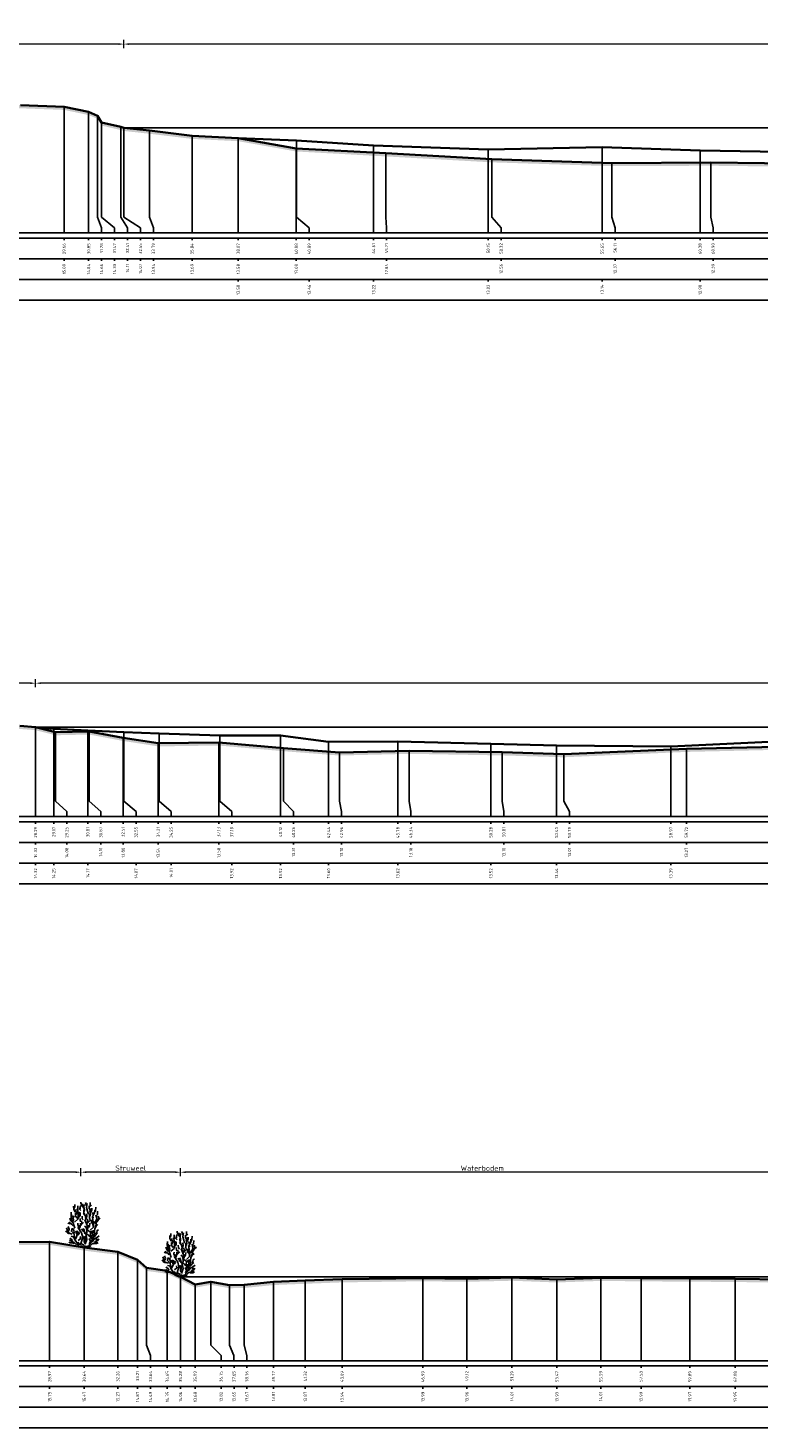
# Model space of a CAD drawing. Header units: metres. Extents: x 197883 to 206898, y 361907 to 364395.
# Tile 117 of 256: x 205812 to 205847, y 363098 to 363165. Entities that reach past the tile are written whole.
import ezdxf
from ezdxf.enums import TextEntityAlignment as Align

# ---------------------------------------------------------------- set-up
doc = ezdxf.new("R2010")
doc.units = ezdxf.units.M
doc.header["$PDMODE"] = 35
doc.header["$PDSIZE"] = 0.075
for name, color, linetype, lineweight in [('B-ME-GR-HEESTER-SD', 90, 'Continuous', 25), ('X-ME-AL-PROFIEL_BOVENKANT SLIB-GD', 42, 'Continuous', 35), ('X-ME-AL-PROFIEL_HUIDIG MAAIVELD-GD', 252, 'Continuous', 0), ('X-XX-AL-DETAIL1-M', 7, 'Continuous', 18), ('X-XX-AL-DWARSPROFIEL_PROFIELLIJN MAAIVELD-GD', 8, 'Continuous', 35)]:
    doc.layers.add(name, color=color, linetype=linetype, lineweight=lineweight)
doc.layers.add('X-ME-AL-PROFIEL_WATERLIJN-GD', color=150, linetype='Continuous')
doc.layers.add('X-ME-AL-PROFIELRASTER-S', color=7, linetype='Continuous')
doc.styles.add('NLCS-ISO-ANNOTATIVE-T18', font='NLCS-ISO.ttf', dxfattribs={"height": 1.8})
doc.styles.add('NLCS-ISO-M100-T25', font='NLCS-ISO.ttf', dxfattribs={"height": 0.25})
doc.dimstyles.new('NLCS-M100-T25-PIJL_L2_H1', dxfattribs={"dimscale": 0.1, "dimtxt": 2.5, "dimasz": 2.5, "dimexe": 2, "dimexo": 2, "dimgap": 0.7, "dimtad": 1, "dimzin": 0, "dimdsep": 46, "dimtxsty": 'NLCS-ISO-M100-T25', "dimcen": 0, "dimdle": 2, "dimclrd": 256, "dimclre": 256, "dimclrt": 256, "dimadec": 1, "dimazin": 0, "dimtfac": 1, "dimtdec": 3, "dimtofl": 0, "dimtmove": 0, "dimatfit": 3, "dimfxl": 2, "dimfxlon": 1, "dimtfillclr": 256, "dimtolj": 1, "dimtzin": 0, "dimlwd": -1, "dimlwe": -1, "dimarcsym": 0})

# ---------------------------------------------------------------- blocks, each defined once
blk = doc.blocks.new('SAL-PROFIELRASTER_BALK_EIND1-D')
at = {"color": 0, "linetype": 'ByBlock', "lineweight": -2, "flags": 128}
for points in [[(0, 0), (1, 0)], [(0, -2.5), (1, -2.5)], [(0, -12.5), (1, -12.5)]]:
    blk.add_lwpolyline(points, dxfattribs=at)
blk = doc.blocks.new('SAL-PROFIELRASTER_BALK_EIND2-D')
at = {"color": 0, "linetype": 'ByBlock', "lineweight": -2}
blk.add_line((1, -12.5), (0, -12.5), dxfattribs=at)
blk = doc.blocks.new('SAL-PROFIELRASTER_BALK_DATA-D')
at = {"color": 0, "linetype": 'ByBlock', "lineweight": -2}
blk.add_lwpolyline([(0, -3.5), (0, -2.5)], dxfattribs=at)
at = {"color": 0, "linetype": 'ByBlock', "lineweight": -2, "style": 'NLCS-ISO-ANNOTATIVE-T18'}
blk.add_attdef('GETAL', text='', height=1.5, rotation=90, dxfattribs=at).set_placement((0.75, -5), align=Align.RIGHT)
blk = doc.blocks.new('SAL-PROFIELRASTER_AANHAAL-D')
at = {"color": 9, "linetype": 'ByBlock', "lineweight": -2, "flags": 128}
blk.add_lwpolyline([(0, 1), (0, 0)], dxfattribs=at)
blk = doc.blocks.new('SAL-PROFIELRASTER_AANHAAL_STAGGER-D')
at = {"color": 9, "linetype": 'ByBlock', "lineweight": -2, "flags": 128}
for points in [[(0, 0), (0, -0.25)], [(0, -0.25), (1, -0.75)], [(1, -0.75), (1, -1)]]:
    blk.add_lwpolyline(points, dxfattribs=at)
blk = doc.blocks.new('*D53')
at = {"layer": 'Defpoints', "color": 0, "transparency": 16777216}
for p in [(205783.859, 363133.738), (205812.145, 363128.953), (205783.859, 363124.629)]:
    blk.add_point(p, dxfattribs=at)
at = {"layer": 'X-XX-AL-DETAIL1-M', "color": 253, "transparency": 16777216}
for p, q in [((205783.859, 363133.538), (205783.859, 363133.938)), ((205812.145, 363133.538), (205812.145, 363133.938)), ((205811.895, 363133.738), (205784.109, 363133.738))]:
    blk.add_line(p, q, dxfattribs=at)
for points in [[(205784.109, 363133.78), (205784.109, 363133.697), (205783.859, 363133.738)], [(205811.895, 363133.78), (205811.895, 363133.697), (205812.145, 363133.738)]]:
    blk.add_solid(points, dxfattribs=at)
at = {"layer": 'X-XX-AL-DETAIL1-M', "color": 253, "transparency": 16777216, "insert": (205798.002, 363133.933), "char_height": 0.25, "attachment_point": 5, "style": 'NLCS-ISO-M100-T25'}
blk.add_mtext('\\A1;Gras', dxfattribs=at)
blk = doc.blocks.new('*D54')
at = {"layer": 'Defpoints', "color": 0, "transparency": 16777216}
for p in [(205812.145, 363133.738), (205937.526, 363128.953), (205812.145, 363124.629)]:
    blk.add_point(p, dxfattribs=at)
at = {"layer": 'X-XX-AL-DETAIL1-M', "color": 253, "transparency": 16777216}
for p, q in [((205812.145, 363133.538), (205812.145, 363133.938)), ((205937.526, 363133.538), (205937.526, 363133.938)), ((205937.276, 363133.738), (205812.395, 363133.738))]:
    blk.add_line(p, q, dxfattribs=at)
for points in [[(205812.395, 363133.78), (205812.395, 363133.697), (205812.145, 363133.738)], [(205937.276, 363133.78), (205937.276, 363133.697), (205937.526, 363133.738)]]:
    blk.add_solid(points, dxfattribs=at)
at = {"layer": 'X-XX-AL-DETAIL1-M', "color": 253, "transparency": 16777216, "insert": (205874.835, 363133.934), "char_height": 0.25, "attachment_point": 5, "style": 'NLCS-ISO-M100-T25'}
blk.add_mtext('\\A1;Waterbodem met slib', dxfattribs=at)
blk = doc.blocks.new('*D77')
at = {"layer": 'Defpoints', "color": 0, "transparency": 16777216}
for p in [(205783.859, 363164.615), (205816.411, 363160.052), (205783.859, 363154.981)]:
    blk.add_point(p, dxfattribs=at)
at = {"layer": 'X-XX-AL-DETAIL1-M', "color": 253, "transparency": 16777216}
for p, q in [((205783.859, 363164.415), (205783.859, 363164.815)), ((205816.161, 363164.615), (205784.109, 363164.615)), ((205816.411, 363164.415), (205816.411, 363164.815))]:
    blk.add_line(p, q, dxfattribs=at)
for points in [[(205784.109, 363164.657), (205784.109, 363164.573), (205783.859, 363164.615)], [(205816.161, 363164.657), (205816.161, 363164.573), (205816.411, 363164.615)]]:
    blk.add_solid(points, dxfattribs=at)
at = {"layer": 'X-XX-AL-DETAIL1-M', "color": 253, "transparency": 16777216, "insert": (205800.135, 363164.81), "char_height": 0.25, "attachment_point": 5, "style": 'NLCS-ISO-M100-T25'}
blk.add_mtext('\\A1;Gras', dxfattribs=at)
blk = doc.blocks.new('*D78')
at = {"layer": 'Defpoints', "color": 0, "transparency": 16777216}
for p in [(205816.411, 363164.615), (205816.411, 363160.052), (205953.452, 363160.052)]:
    blk.add_point(p, dxfattribs=at)
at = {"layer": 'X-XX-AL-DETAIL1-M', "color": 253, "transparency": 16777216}
for p, q in [((205816.411, 363164.415), (205816.411, 363164.815)), ((205953.202, 363164.615), (205816.661, 363164.615)), ((205953.452, 363164.415), (205953.452, 363164.815))]:
    blk.add_line(p, q, dxfattribs=at)
for points in [[(205816.661, 363164.657), (205816.661, 363164.573), (205816.411, 363164.615)], [(205953.202, 363164.657), (205953.202, 363164.573), (205953.452, 363164.615)]]:
    blk.add_solid(points, dxfattribs=at)
at = {"layer": 'X-XX-AL-DETAIL1-M', "color": 253, "transparency": 16777216, "insert": (205884.931, 363164.81), "char_height": 0.25, "attachment_point": 5, "style": 'NLCS-ISO-M100-T25'}
blk.add_mtext('\\A1;Waterbodem met slib', dxfattribs=at)
blk = doc.blocks.new('*D80')
at = {"layer": 'Defpoints', "color": 0, "transparency": 16777216}
for p in [(205783.859, 363110.113), (205783.859, 363101.004), (205814.339, 363101.004)]:
    blk.add_point(p, dxfattribs=at)
at = {"layer": 'X-XX-AL-DETAIL1-M', "color": 253, "transparency": 16777216}
for p, q in [((205783.859, 363109.913), (205783.859, 363110.313)), ((205814.089, 363110.113), (205784.109, 363110.113)), ((205814.339, 363109.913), (205814.339, 363110.313))]:
    blk.add_line(p, q, dxfattribs=at)
for points in [[(205784.109, 363110.154), (205784.109, 363110.071), (205783.859, 363110.113)], [(205814.089, 363110.154), (205814.089, 363110.071), (205814.339, 363110.113)]]:
    blk.add_solid(points, dxfattribs=at)
at = {"layer": 'X-XX-AL-DETAIL1-M', "color": 253, "transparency": 16777216, "insert": (205799.099, 363110.308), "char_height": 0.25, "attachment_point": 5, "style": 'NLCS-ISO-M100-T25'}
blk.add_mtext('\\A1;Gras', dxfattribs=at)
blk = doc.blocks.new('*D81')
at = {"layer": 'Defpoints', "color": 0, "transparency": 16777216}
for p in [(205814.339, 363110.113), (205819.142, 363105.062), (205814.339, 363101.004)]:
    blk.add_point(p, dxfattribs=at)
at = {"layer": 'X-XX-AL-DETAIL1-M', "color": 253, "transparency": 16777216}
for p, q in [((205814.339, 363109.913), (205814.339, 363110.313)), ((205818.892, 363110.113), (205814.589, 363110.113)), ((205819.142, 363109.913), (205819.142, 363110.313))]:
    blk.add_line(p, q, dxfattribs=at)
for points in [[(205814.589, 363110.154), (205814.589, 363110.071), (205814.339, 363110.113)], [(205818.892, 363110.154), (205818.892, 363110.071), (205819.142, 363110.113)]]:
    blk.add_solid(points, dxfattribs=at)
at = {"layer": 'X-XX-AL-DETAIL1-M', "color": 253, "transparency": 16777216, "insert": (205816.74, 363110.308), "char_height": 0.25, "attachment_point": 5, "style": 'NLCS-ISO-M100-T25'}
blk.add_mtext('\\A1;Struweel', dxfattribs=at)
blk = doc.blocks.new('SGR-HEESTER_S01_E_ZIJ-D')
blk.add_line((-0.17, 0), (0.14, 0))
at = {"flags": 128}
for points in [[(-0.97, 3.82), (-0.92, 3.96), (-0.92, 4.17)], [(-0.39, 3.73), (-0.39, 3.91), (-0.31, 4.07)], [(-0.2, 4.07), (-0.32, 4.28), (-0.32, 4.4)], [(-0.04, 3.82), (-0.15, 3.99), (-0.15, 4.24)], [(-0.06, 4), (0, 4.09), (-0.05, 4.17)], [(0.2, 4.02), (0.16, 4.26), (0.11, 4.37)], [(0.4, 3.24), (0.32, 3.53), (0.23, 3.86), (0.28, 4.25)], [(0.59, 4.06), (0.59, 4.23), (0.58, 4.36)], [(0.58, 3.97), (0.72, 4.1)], [(-1.17, 2.44), (-1.33, 2.64), (-1.4, 2.85)], [(-1.26, 2.87), (-1.27, 3.11), (-1.26, 3.41)], [(-0.89, 1.87), (-1.06, 2.36), (-1.22, 2.75), (-1.2, 3.17)], [(-1.09, 2.51), (-1.03, 2.67), (-1.08, 2.85), (-1.01, 3.06)], [(-0.88, 3.43), (-1.01, 3.7), (-1.02, 3.99)], [(-0.93, 2.47), (-0.6, 2.73), (-0.58, 3.23), (-0.56, 3.45)], [(-0.69, 2.83), (-0.85, 3.03), (-0.85, 3.32)], [(-0.82, 3.15), (-0.77, 3.36), (-0.82, 3.56), (-0.82, 3.69)], [(-0.79, 3.24), (-0.61, 3.49), (-0.66, 3.77)], [(-0.6, 3.64), (-0.6, 3.89), (-0.6, 4.04)], [(-0.6, 2.82), (-0.47, 3.09), (-0.48, 3.24), (-0.4, 3.41)], [(-0.49, 2.98), (-0.4, 3.1), (-0.4, 3.32)], [(-0.33, 3.58), (-0.43, 3.69), (-0.42, 3.84)], [(-0.35, 2.48), (-0.39, 2.62), (-0.4, 2.81)], [(-0.09, 2.67), (-0.2, 2.78), (-0.21, 3.04)], [(0.14, 2.85), (0.15, 3.01), (-0.08, 3.3)], [(0.04, 3.22), (-0.02, 3.33), (-0.05, 3.64), (-0.06, 3.69)], [(-0.01, 3.48), (0.02, 3.66), (-0.02, 3.86), (-0.02, 3.98)], [(0.2, 2.43), (0.13, 2.69), (0.27, 3.03), (0.23, 3.26)], [(0.29, 2.31), (0.56, 2.6), (0.51, 2.92), (0.51, 3.28)], [(0.31, 2.42), (0.36, 2.58), (0.32, 2.78)], [(0.55, 3.49), (0.58, 3.63), (0.49, 3.78), (0.49, 4.02)], [(0.56, 3.05), (0.62, 3.24), (0.58, 3.44), (0.63, 3.78)], [(0.63, 3.39), (0.75, 3.63), (0.74, 3.82)], [(0.75, 2.43), (0.83, 2.65), (0.79, 3.01)], [(0.83, 3.19), (0.82, 3.39)], [(0.87, 2.88), (0.83, 3.04), (0.99, 3.35), (1.02, 3.62)], [(0.99, 2.31), (1.21, 2.73), (1.13, 3.14)], [(1.05, 3.44), (1.09, 3.59), (1.12, 3.91)], [(1.06, 2.36), (1.23, 2.48), (1.34, 2.65), (1.54, 2.85)], [(1.2, 2.91), (1.2, 3.11), (1.27, 3.18), (1.28, 3.51)], [(1.29, 2.62), (1.4, 2.83), (1.34, 3.04)], [(-1.43, 1.34), (-1.6, 1.42), (-1.71, 1.53), (-1.76, 1.63)], [(-1.15, 1.31), (-1.52, 1.41), (-1.7, 1.92)], [(-1.36, 2.28), (-1.57, 2.36)], [(-1.51, 1.59), (-1.44, 1.77), (-1.55, 2.02)], [(-1.08, 2.11), (-1.23, 2.27), (-1.5, 2.44)], [(-0.17, 0), (-0.52, 0.15), (-0.67, 0.41), (-0.93, 0.8), (-0.93, 1.02), (-0.98, 1.28), (-1.24, 1.57), (-1.17, 1.87)], [(-0.94, 1.35), (-0.97, 1.46), (-1.01, 1.65), (-1.07, 1.74), (-0.99, 1.83)], [(-0.85, 0.82), (-0.74, 1.04), (-0.6, 1.44), (-0.69, 1.61)], [(-0.69, 1.23), (-0.76, 1.4), (-0.82, 1.62)], [(-0.56, 2.04), (-0.63, 2.22), (-0.61, 2.36)], [(-0.62, 1.2), (-0.49, 1.36), (-0.53, 1.52)], [(0.01, 0.23), (-0.32, 0.39), (-0.14, 0.96), (-0.25, 1.41), (-0.58, 1.92), (-0.49, 2.16)], [(-0.4, 1.72), (-0.48, 1.81), (-0.39, 2.04), (-0.35, 2.37)], [(-0.34, 2.14), (-0.22, 2.36), (-0.26, 2.57)], [(-0.29, 2.19), (-0.07, 2.42)], [(0.01, 1.48), (-0.11, 1.58), (-0.16, 1.69), (-0.26, 1.8)], [(0.27, 1.32), (0.07, 1.45), (0.01, 1.7), (-0.09, 1.83)], [(0.53, 1.04), (0.45, 1.13), (0.35, 1.26), (0.15, 1.28), (0.01, 1.41)], [(0.23, 1.76), (0.19, 1.96), (0.04, 2.07)], [(0.1, 0.32), (0.27, 0.78), (0.18, 1.2), (0.27, 1.46), (0.29, 2.12), (0.07, 2.68)], [(0.12, 0.1), (0.49, 0.17), (0.58, 0.47), (0.89, 0.67), (0.95, 1.13), (1.02, 1.92)], [(0.69, 0.8), (0.56, 1.11), (0.6, 1.5), (0.21, 1.74)], [(0.31, 1.73), (0.36, 1.9), (0.41, 2.16)], [(0.41, 1.94), (0.5, 2.07), (0.53, 2.35)], [(0.58, 1.68), (0.89, 1.96), (0.91, 2.29), (0.89, 2.55)], [(0.92, 1.08), (0.8, 1.26), (0.77, 1.43), (0.68, 1.61)], [(0.87, 2.02), (0.83, 2.27), (0.69, 2.38), (0.69, 2.69)], [(0.85, 1.38), (0.82, 1.54), (0.87, 1.68)], [(1, 1.08), (1.14, 1.25), (1.29, 1.39)], [(1.02, 1.81), (1.14, 2.08), (1.33, 2.24)], [(1.05, 2), (1.15, 2.2), (1.16, 2.57)], [(1.12, 1.28), (1.21, 1.47), (1.24, 1.65), (1.37, 1.7)], [(-0.97, 0.4), (-1.22, 0.45), (-1.36, 0.45), (-1.5, 0.52)], [(-0.76, 0.28), (-1, 0.52), (-1.24, 0.58), (-1.41, 0.74)], [(-1.13, 0.64), (-1.2, 0.78), (-1.4, 0.92)], [(-0.96, 0.92), (-1.06, 1.05), (-1.26, 1.09)], [(-0.31, 0.32), (-0.47, 0.32), (-0.6, 0.51)], [(-0.58, 0.67), (-0.34, 0.87), (-0.39, 1.06)], [(-0.14, 0.09), (-0.31, 0.17), (-0.35, 0.21)], [(0, 0), (-0.14, 0.14)], [(0.06, 0.44), (-0.01, 0.58), (0, 0.85), (-0.12, 1.09)], [(-0.02, 0), (0.14, 0.2)], [(0.02, 0.6), (0.08, 0.78), (0.08, 0.94), (0.02, 1.11)], [(0.14, 0), (0.53, 0.06), (0.67, 0.21)], [(0.49, 0.37), (0.6, 0.59), (0.47, 0.88)], [(0.62, 0.59), (0.76, 0.73), (0.76, 0.98), (0.72, 1.22)], [(0.62, 0.3), (0.95, 0.43), (1.28, 0.58)], [(0.8, 0.8), (0.85, 0.95)], [(0.93, 0.75), (1.1, 0.92), (1.2, 0.92)], [(0.94, 0.37), (1.2, 0.38), (1.35, 0.46)], [(1.01, 0.51), (1.2, 0.62), (1.15, 0.72), (1.23, 0.89)], [(1.14, 0.94), (1.28, 1.01), (1.43, 1.12)], [(1.27, 0.64), (1.4, 0.84)]]:
    blk.add_lwpolyline(points, dxfattribs=at)
blk = doc.blocks.new('*D82')
at = {"layer": 'Defpoints', "color": 0, "transparency": 16777216}
for p in [(205819.142, 363110.113), (205848.295, 363104.921), (205819.142, 363101.004)]:
    blk.add_point(p, dxfattribs=at)
at = {"layer": 'X-XX-AL-DETAIL1-M', "color": 253, "transparency": 16777216}
for p, q in [((205819.142, 363109.913), (205819.142, 363110.313)), ((205848.045, 363110.113), (205819.392, 363110.113)), ((205848.295, 363109.913), (205848.295, 363110.313))]:
    blk.add_line(p, q, dxfattribs=at)
for points in [[(205819.392, 363110.154), (205819.392, 363110.071), (205819.142, 363110.113)], [(205848.045, 363110.154), (205848.045, 363110.071), (205848.295, 363110.113)]]:
    blk.add_solid(points, dxfattribs=at)
at = {"layer": 'X-XX-AL-DETAIL1-M', "color": 253, "transparency": 16777216, "insert": (205833.719, 363110.308), "char_height": 0.25, "attachment_point": 5, "style": 'NLCS-ISO-M100-T25'}
blk.add_mtext('\\A1;Waterbodem', dxfattribs=at)

msp = doc.modelspace()

# ---------------------------------------------------------------- hatches: boundary and pattern name
at = {"layer": 'X-ME-AL-PROFIEL_HUIDIG MAAIVELD-GD'}
h = msp.add_hatch(dxfattribs=at)
h.set_pattern_fill('AGR-MAAIVELD', color=256, scale=0.05, pattern_type=2)
h.set_pattern_definition([(45, (-14.5062, -841.07584), (-0.25000007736, 0.25000007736), []), (45, (-14.5419, -841.04012), (0, 0.50000015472), [0.3535535, -0.3535535]), (45, (-14.57763, -841.0044), (0, 0.50000015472), [0.3535535, -0.3535535]), (45, (-14.61384, -840.9682), (0, 0.50000015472), [0.3535535, -0.3535535]), (45, (-14.64906, -840.93298), (0, 0.50000015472), [0.3535535, -0.3535535]), (45, (-14.68477, -840.89727), (0, 0.50000015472), [0.3535535, -0.3535535]), (45, (-14.7205, -840.86155), (0, 0.50000015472), [0.3535535, -0.3535535]), (315, (-14.5062, -841.07584), (0.25000007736, 0.25000007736), []), (315, (-14.4705, -841.04012), (0.50000015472, -1e-16), [0.3535535, -0.3535535]), (315, (-14.43477, -841.0044), (0.50000015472, -1e-16), [0.3535535, -0.3535535]), (315, (-14.39856, -840.9682), (0.50000015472, -1e-16), [0.3535535, -0.3535535]), (315, (-14.36334, -840.93298), (0.50000015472, -1e-16), [0.3535535, -0.3535535]), (315, (-14.32763, -840.89727), (0.50000015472, -1e-16), [0.3535535, -0.3535535]), (315, (-14.2919, -840.86155), (0.50000015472, -1e-16), [0.3535535, -0.3535535])])
h.paths.add_polyline_path([(205961.782, 363162.154), (205961.782, 363162.004), (205960.128, 363161.637), (205958.165, 363161.428), (205956.819, 363161.059), (205955.04, 363160.835), (205953.913, 363160.604), (205953.756, 363160.471), (205952.711, 363160.282), (205950.235, 363160.18), (205947.445, 363160.152), (205945.074, 363159.964), (205940.861, 363159.677), (205936.728, 363159.322), (205932.466, 363158.921), (205927.707, 363158.18), (205922.272, 363158.214), (205917.884, 363158.237), (205913.572, 363158.323), (205908.758, 363158.376), (205904.668, 363158.28), (205899.586, 363158.477), (205896.188, 363158.514), (205890.878, 363158.399), (205883.688, 363158.539), (205880.568, 363158.728), (205872.086, 363158.674), (205865.317, 363158.985), (205859.025, 363158.709), (205855.154, 363158.839), (205849.947, 363158.677), (205844.759, 363158.737), (205839.971, 363158.717), (205834.18, 363158.901), (205829.069, 363159.187), (205824.736, 363159.426), (205821.931, 363159.923), (205819.702, 363160.035), (205817.648, 363160.283), (205816.411, 363160.416), (205816.269, 363160.459), (205815.327, 363160.679), (205815.139, 363161), (205814.709, 363161.186), (205813.523, 363161.434), (205811.415, 363161.513), (205809.482, 363161.577), (205806.901, 363161.616), (205804.365, 363161.678), (205802.289, 363161.794), (205799.43, 363161.839), (205796.83, 363161.731), (205794.339, 363161.742), (205792.254, 363161.618), (205790.426, 363161.574), (205788.038, 363161.546), (205786.013, 363161.521), (205783.859, 363161.515), (205783.859, 363161.665), (205786.013, 363161.671), (205788.038, 363161.696), (205790.426, 363161.724), (205792.254, 363161.768), (205794.339, 363161.892), (205796.83, 363161.881), (205799.43, 363161.989), (205802.289, 363161.944), (205804.365, 363161.828), (205806.901, 363161.766), (205809.482, 363161.727), (205811.415, 363161.663), (205813.523, 363161.584), (205814.709, 363161.336), (205815.139, 363161.15), (205815.327, 363160.829), (205816.269, 363160.609), (205816.411, 363160.566), (205817.648, 363160.433), (205819.702, 363160.185), (205821.931, 363160.073), (205824.736, 363159.576), (205829.069, 363159.337), (205834.18, 363159.051), (205839.971, 363158.867), (205844.759, 363158.887), (205849.947, 363158.827), (205855.154, 363158.989), (205859.025, 363158.859), (205865.317, 363159.135), (205872.086, 363158.824), (205880.568, 363158.878), (205883.688, 363158.689), (205890.878, 363158.549), (205896.188, 363158.664), (205899.586, 363158.627), (205904.668, 363158.43), (205908.758, 363158.526), (205913.572, 363158.473), (205917.884, 363158.387), (205922.272, 363158.364), (205927.707, 363158.33), (205932.466, 363159.071), (205936.728, 363159.472), (205940.861, 363159.827), (205945.074, 363160.114), (205947.445, 363160.302), (205950.235, 363160.33), (205952.711, 363160.432), (205953.756, 363160.621), (205953.913, 363160.754), (205955.04, 363160.985), (205956.819, 363161.209), (205958.165, 363161.578), (205960.128, 363161.787)])
h = msp.add_hatch(dxfattribs=at)
h.set_pattern_fill('AGR-MAAIVELD', color=256, scale=0.05, pattern_type=2)
h.set_pattern_definition([(45, (-12.59725, -819.3844), (-0.25000007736, 0.25000007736), []), (45, (-12.63297, -819.3487), (0, 0.50000015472), [0.3535535, -0.3535535]), (45, (-12.6687, -819.313), (0, 0.50000015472), [0.3535535, -0.3535535]), (45, (-12.7049, -819.27677), (0, 0.50000015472), [0.3535535, -0.3535535]), (45, (-12.7401, -819.24155), (0, 0.50000015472), [0.3535535, -0.3535535]), (45, (-12.77583, -819.20584), (0, 0.50000015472), [0.3535535, -0.3535535]), (45, (-12.81154, -819.17013), (0, 0.50000015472), [0.3535535, -0.3535535]), (315, (-12.59725, -819.3844), (0.25000007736, 0.25000007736), []), (315, (-12.56154, -819.3487), (0.50000015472, -1e-16), [0.3535535, -0.3535535]), (315, (-12.52583, -819.313), (0.50000015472, -1e-16), [0.3535535, -0.3535535]), (315, (-12.4896, -819.27677), (0.50000015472, -1e-16), [0.3535535, -0.3535535]), (315, (-12.4544, -819.24155), (0.50000015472, -1e-16), [0.3535535, -0.3535535]), (315, (-12.4187, -819.20584), (0.50000015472, -1e-16), [0.3535535, -0.3535535]), (315, (-12.38297, -819.17013), (0.50000015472, -1e-16), [0.3535535, -0.3535535])])
h.paths.add_polyline_path([(206019.628, 363129.721), (206016.963, 363129.875), (206012.435, 363129.959), (206007.911, 363130.041), (206004.173, 363130.208), (206002.122, 363130.189), (205997.87, 363130.285), (205993.797, 363130.618), (205991.827, 363130.814), (205990.747, 363131.078), (205989.675, 363131.182), (205988.487, 363131.298), (205987.447, 363131.397), (205987.174, 363131.452), (205986.331, 363131.621), (205984.783, 363131.995), (205983.713, 363132.335), (205982.133, 363132.438), (205980.058, 363132.549), (205977.919, 363132.626), (205976.657, 363132.815), (205973.881, 363132.728), (205971.509, 363132.795), (205968.791, 363132.759), (205966.413, 363132.687), (205963.862, 363132.662), (205961.589, 363132.815), (205958.689, 363132.753), (205956.078, 363132.862), (205953.759, 363132.773), (205951.385, 363132.642), (205948.695, 363132.534), (205946.801, 363132.723), (205946.123, 363132.492), (205945.425, 363132.32), (205943.242, 363131.994), (205941.418, 363131.878), (205939.525, 363131.724), (205938.274, 363131.55), (205937.534, 363131.627), (205936.423, 363130.417), (205935.076, 363130.38), (205932.96, 363130.927), (205929.26, 363130.769), (205923.226, 363130.483), (205918.218, 363130.273), (205914.291, 363130.436), (205910.751, 363130.292), (205905.768, 363130.284), (205898.269, 363130.234), (205892.352, 363130.228), (205885.655, 363130.073), (205878.714, 363130.123), (205872.974, 363130.398), (205866.725, 363130.527), (205861.829, 363130.625), (205858.158, 363130.574), (205853.132, 363130.555), (205848.666, 363130.683), (205843.577, 363130.567), (205837.654, 363130.308), (205834.673, 363130.398), (205830.197, 363130.475), (205826.819, 363130.393), (205824.114, 363130.603), (205820.992, 363130.875), (205818.069, 363130.834), (205816.372, 363131.098), (205814.731, 363131.407), (205813.11, 363131.371), (205812.145, 363131.618), (205811.388, 363131.677), (205810.333, 363131.868), (205809.698, 363132.15), (205807.748, 363132.332), (205805.245, 363132.357), (205802.812, 363132.308), (205800.145, 363132.318), (205797.648, 363132.344), (205795.315, 363132.347), (205793.059, 363132.326), (205790.797, 363132.303), (205788.245, 363132.394), (205785.845, 363132.448), (205783.859, 363132.444), (205783.859, 363132.294), (205785.845, 363132.298), (205788.245, 363132.244), (205790.797, 363132.153), (205793.059, 363132.176), (205795.315, 363132.197), (205797.648, 363132.194), (205800.145, 363132.168), (205802.812, 363132.158), (205805.245, 363132.207), (205807.748, 363132.182), (205809.698, 363132), (205810.333, 363131.718), (205811.388, 363131.527), (205812.145, 363131.468), (205813.11, 363131.221), (205814.731, 363131.257), (205816.372, 363130.948), (205818.069, 363130.684), (205820.992, 363130.725), (205824.114, 363130.453), (205826.819, 363130.243), (205830.197, 363130.325), (205834.673, 363130.248), (205837.654, 363130.158), (205843.577, 363130.417), (205848.666, 363130.533), (205853.132, 363130.405), (205858.158, 363130.424), (205861.829, 363130.475), (205866.725, 363130.377), (205872.974, 363130.248), (205878.714, 363129.973), (205885.655, 363129.923), (205892.352, 363130.078), (205898.269, 363130.084), (205905.768, 363130.134), (205910.751, 363130.142), (205914.291, 363130.286), (205918.218, 363130.123), (205923.226, 363130.333), (205929.26, 363130.619), (205932.96, 363130.777), (205935.076, 363130.23), (205936.423, 363130.267), (205937.534, 363131.477), (205938.274, 363131.4), (205939.525, 363131.574), (205941.418, 363131.728), (205943.242, 363131.844), (205945.425, 363132.17), (205946.123, 363132.342), (205946.801, 363132.573), (205948.695, 363132.384), (205951.385, 363132.492), (205953.759, 363132.623), (205956.078, 363132.712), (205958.689, 363132.603), (205961.589, 363132.665), (205963.862, 363132.512), (205966.413, 363132.537), (205968.791, 363132.609), (205971.509, 363132.645), (205973.881, 363132.578), (205976.657, 363132.665), (205977.919, 363132.476), (205980.058, 363132.399), (205982.133, 363132.288), (205983.713, 363132.185), (205984.783, 363131.845), (205986.331, 363131.471), (205987.174, 363131.302), (205987.447, 363131.247), (205988.487, 363131.148), (205989.675, 363131.032), (205990.747, 363130.928), (205991.827, 363130.664), (205993.797, 363130.468), (205997.87, 363130.135), (206002.122, 363130.039), (206004.173, 363130.058), (206007.911, 363129.891), (206012.435, 363129.809), (206016.963, 363129.725), (206019.628, 363129.571)])
h = msp.add_hatch(dxfattribs=at)
h.set_pattern_fill('AGR-MAAIVELD', color=256, scale=0.05, pattern_type=2)
h.set_pattern_definition([(45, (-14.869, -794.35586), (-0.25000007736, 0.25000007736), []), (45, (-14.9047, -794.32015), (0, 0.50000015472), [0.3535535, -0.3535535]), (45, (-14.94042, -794.28443), (0, 0.50000015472), [0.3535535, -0.3535535]), (45, (-14.97664, -794.2482), (0, 0.50000015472), [0.3535535, -0.3535535]), (45, (-15.01185, -794.213), (0, 0.50000015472), [0.3535535, -0.3535535]), (45, (-15.04757, -794.1773), (0, 0.50000015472), [0.3535535, -0.3535535]), (45, (-15.08328, -794.14157), (0, 0.50000015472), [0.3535535, -0.3535535]), (315, (-14.869, -794.35586), (0.25000007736, 0.25000007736), []), (315, (-14.83328, -794.32015), (0.50000015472, -1e-16), [0.3535535, -0.3535535]), (315, (-14.79757, -794.28443), (0.50000015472, -1e-16), [0.3535535, -0.3535535]), (315, (-14.76135, -794.2482), (0.50000015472, -1e-16), [0.3535535, -0.3535535]), (315, (-14.72614, -794.213), (0.50000015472, -1e-16), [0.3535535, -0.3535535]), (315, (-14.69042, -794.1773), (0.50000015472, -1e-16), [0.3535535, -0.3535535]), (315, (-14.6547, -794.14157), (0.50000015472, -1e-16), [0.3535535, -0.3535535])])
h.paths.add_polyline_path([(205931.232, 363103.6), (205931.232, 363103.45), (205927.966, 363103.515), (205924.245, 363103.44), (205920.07, 363103.425), (205915.486, 363103.272), (205911.537, 363103.301), (205908.09, 363103.298), (205904.435, 363103.368), (205901.637, 363103.462), (205898.37, 363103.376), (205894.805, 363103.477), (205891.822, 363103.52), (205889.258, 363103.631), (205885.224, 363103.543), (205881.706, 363103.595), (205876.684, 363103.728), (205873.607, 363103.718), (205870.11, 363103.712), (205866.723, 363103.693), (205863.416, 363103.74), (205860.706, 363103.776), (205858.1, 363103.846), (205855.849, 363103.837), (205853.742, 363103.964), (205852.404, 363103.973), (205849.675, 363104.598), (205848.295, 363104.771), (205845.939, 363104.808), (205843.75, 363104.822), (205841.389, 363104.839), (205839.445, 363104.861), (205837.328, 363104.784), (205835.151, 363104.868), (205832.977, 363104.817), (205830.851, 363104.843), (205826.947, 363104.789), (205825.174, 363104.722), (205823.633, 363104.66), (205822.216, 363104.519), (205821.507, 363104.506), (205820.608, 363104.672), (205819.854, 363104.532), (205819.142, 363104.912), (205818.506, 363105.203), (205817.503, 363105.344), (205817.071, 363105.723), (205816.117, 363106.121), (205814.494, 363106.321), (205812.825, 363106.603), (205810.82, 363106.582), (205808.309, 363106.529), (205805.907, 363106.556), (205803.581, 363106.54), (205801.226, 363106.544), (205799.034, 363106.654), (205796.957, 363106.605), (205794.701, 363106.636), (205792.372, 363106.521), (205790.042, 363106.544), (205787.986, 363106.55), (205785.995, 363106.569), (205783.859, 363106.556), (205783.859, 363106.706), (205785.995, 363106.719), (205787.986, 363106.7), (205790.042, 363106.694), (205792.372, 363106.671), (205794.701, 363106.786), (205796.957, 363106.755), (205799.034, 363106.804), (205801.226, 363106.694), (205803.581, 363106.69), (205805.907, 363106.706), (205808.309, 363106.679), (205810.82, 363106.732), (205812.825, 363106.753), (205814.494, 363106.471), (205816.117, 363106.271), (205817.071, 363105.873), (205817.503, 363105.494), (205818.506, 363105.353), (205819.142, 363105.062), (205819.854, 363104.682), (205820.608, 363104.822), (205821.507, 363104.656), (205822.216, 363104.669), (205823.633, 363104.81), (205825.174, 363104.872), (205826.947, 363104.939), (205830.851, 363104.993), (205832.977, 363104.967), (205835.151, 363105.018), (205837.328, 363104.934), (205839.445, 363105.011), (205841.389, 363104.989), (205843.75, 363104.972), (205845.939, 363104.958), (205848.295, 363104.921), (205849.675, 363104.748), (205852.404, 363104.123), (205853.742, 363104.114), (205855.849, 363103.987), (205858.1, 363103.996), (205860.706, 363103.926), (205863.416, 363103.89), (205866.723, 363103.843), (205870.11, 363103.862), (205873.607, 363103.868), (205876.684, 363103.878), (205881.706, 363103.745), (205885.224, 363103.693), (205889.258, 363103.781), (205891.822, 363103.67), (205894.805, 363103.627), (205898.37, 363103.526), (205901.637, 363103.612), (205904.435, 363103.518), (205908.09, 363103.448), (205911.537, 363103.451), (205915.486, 363103.422), (205920.07, 363103.575), (205924.245, 363103.59), (205927.966, 363103.665)])

# ---------------------------------------------------------------- linework, layer by layer
at = {"layer": 'X-ME-AL-PROFIEL_BOVENKANT SLIB-GD'}
for points in [[(205821.931, 363160.073), (205824.746, 363159.955), (205828.473, 363159.714), (205834.006, 363159.514), (205839.51, 363159.635), (205844.242, 363159.471), (205849.074, 363159.389), (205854.206, 363159.44), (205858.377, 363159.515), (205864.497, 363159.343), (205871.945, 363159.454), (205879.295, 363159.512), (205883.385, 363159.377), (205890.111, 363159.3), (205895.675, 363159.238), (205899.226, 363159.338), (205904.279, 363159.193), (205908.322, 363159.171), (205913.085, 363159.248), (205917.515, 363159.216), (205922.313, 363159.064), (205926.606, 363158.985), (205931.452, 363159.233)], [(205812.145, 363131.618), (205813.026, 363131.54), (205814.667, 363131.459), (205816.406, 363131.368), (205818.109, 363131.307), (205821.04, 363131.213), (205823.976, 363131.211), (205826.299, 363130.897), (205829.64, 363130.918), (205834.135, 363130.814), (205837.305, 363130.729), (205842.827, 363130.685), (205848.231, 363130.941)]]:
    msp.add_lwpolyline(points, dxfattribs=at)
at = {"layer": 'X-ME-AL-PROFIEL_WATERLIJN-GD'}
for points in [[(205816.411, 363160.566), (205953.452, 363160.566)], [(205812.145, 363131.618), (205937.526, 363131.618)], [(205819.142, 363105.062), (205931.232, 363105.062)]]:
    msp.add_lwpolyline(points, dxfattribs=at)
at = {"layer": 'X-XX-AL-DWARSPROFIEL_PROFIELLIJN MAAIVELD-GD'}
for points in [[(205811.415, 363161.663), (205813.523, 363161.584), (205814.709, 363161.336), (205815.139, 363161.15), (205815.327, 363160.829), (205816.269, 363160.609), (205816.411, 363160.566), (205817.648, 363160.433), (205819.702, 363160.185), (205821.931, 363160.073), (205824.736, 363159.576), (205829.069, 363159.337), (205834.18, 363159.051), (205839.971, 363158.867), (205844.759, 363158.887), (205849.947, 363158.827)], [(205811.388, 363131.677), (205812.145, 363131.618), (205813.11, 363131.371), (205814.731, 363131.407), (205816.372, 363131.098), (205818.069, 363130.834), (205820.992, 363130.875), (205824.114, 363130.603), (205826.819, 363130.393), (205830.197, 363130.475), (205834.673, 363130.398), (205837.654, 363130.308), (205843.577, 363130.567), (205848.666, 363130.683)], [(205810.82, 363106.732), (205812.825, 363106.753), (205814.494, 363106.471), (205816.117, 363106.271), (205817.071, 363105.873), (205817.503, 363105.494), (205818.506, 363105.353), (205819.142, 363105.062), (205819.854, 363104.682), (205820.608, 363104.822), (205821.507, 363104.656), (205822.216, 363104.669), (205823.633, 363104.81), (205825.174, 363104.872), (205826.947, 363104.939), (205830.851, 363104.993), (205832.977, 363104.967), (205835.151, 363105.018), (205837.328, 363104.934), (205839.445, 363105.011), (205841.389, 363104.989), (205843.75, 363104.972), (205845.939, 363104.958), (205848.295, 363104.921)]]:
    msp.add_lwpolyline(points, dxfattribs=at)

# ---------------------------------------------------------------- block references
at = {"layer": 'B-ME-GR-HEESTER-SD', "xscale": 0.5, "yscale": 0.5, "zscale": 0.5}
for p in [(205814.494, 363106.471), (205819.142, 363105.062)]:
    msp.add_blockref('SGR-HEESTER_S01_E_ZIJ-D', p, dxfattribs=at)
at = {"layer": 'X-ME-AL-PROFIELRASTER-S'}
for p, yscale in [((205813.523, 363155.495), 6.089), ((205814.709, 363155.495), 5.840999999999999), ((205815.139, 363156.495), 4.654999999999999), ((205815.327, 363156.495), 4.334), ((205816.269, 363156.495), 4.114000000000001), ((205816.411, 363156.495), 4.071), ((205816.411, 363156.495), 4.071), ((205816.411, 363156.495), 4.071), ((205816.411, 363156.495), 4.071), ((205817.648, 363156.495), 3.938000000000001), ((205817.648, 363156.495), 3.938000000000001), ((205819.702, 363155.495), 4.69), ((205819.702, 363155.495), 4.69), ((205821.931, 363155.495), 4.577999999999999), ((205821.931, 363155.495), 4.577999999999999), ((205824.736, 363155.495), 4.081), ((205824.746, 363156.495), 3.460000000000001), ((205828.473, 363155.495), 4.218999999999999), ((205834.006, 363155.495), 4.019), ((205839.51, 363155.495), 4.140000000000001), ((205844.242, 363155.495), 3.976000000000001), ((205829.069, 363156.495), 2.842000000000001), ((205834.18, 363156.495), 2.555999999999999), ((205839.971, 363156.495), 2.372), ((205844.759, 363156.495), 2.391999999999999), ((205812.145, 363127.294), 4.324), ((205812.145, 363127.294), 4.324), ((205812.145, 363127.294), 4.324), ((205812.145, 363127.294), 4.324), ((205813.026, 363127.294), 4.246), ((205813.11, 363128.294), 3.077), ((205814.667, 363127.294), 4.164999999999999), ((205814.731, 363128.294), 3.113), ((205816.372, 363127.294), 3.804), ((205816.406, 363128.294), 3.074), ((205818.109, 363128.294), 3.013), ((205821.04, 363128.294), 2.919), ((205823.976, 363127.294), 3.917), ((205818.069, 363127.294), 3.539999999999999), ((205820.992, 363127.294), 3.581), ((205824.114, 363128.294), 2.308999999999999), ((205826.299, 363127.294), 3.603), ((205826.819, 363128.294), 2.099), ((205829.64, 363127.294), 3.624000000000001), ((205830.197, 363128.294), 2.180999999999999), ((205834.135, 363127.294), 3.52), ((205834.673, 363128.294), 2.103999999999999), ((205837.305, 363127.294), 3.435), ((205842.827, 363127.294), 3.391), ((205843.577, 363127.294), 3.273), ((205837.654, 363128.294), 2.013999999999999), ((205812.825, 363101.004), 5.749000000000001), ((205814.494, 363101.004), 5.467000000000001), ((205816.117, 363101.004), 5.266999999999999), ((205817.071, 363101.004), 4.869), ((205817.503, 363102.004), 3.49), ((205818.506, 363101.004), 4.349), ((205819.142, 363101.004), 4.058), ((205819.142, 363101.004), 4.058), ((205819.142, 363101.004), 4.058), ((205819.142, 363101.004), 4.058), ((205819.854, 363101.004), 3.678000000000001), ((205820.608, 363102.004), 2.818), ((205820.608, 363102.004), 2.818), ((205822.216, 363102.004), 2.664999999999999), ((205822.216, 363102.004), 2.664999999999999), ((205823.633, 363101.004), 3.805999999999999), ((205823.633, 363101.004), 3.805999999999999), ((205825.174, 363101.004), 3.868), ((205825.174, 363101.004), 3.868), ((205826.947, 363101.004), 3.935), ((205826.947, 363101.004), 3.935), ((205830.851, 363101.004), 3.989000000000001), ((205830.851, 363101.004), 3.989000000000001), ((205832.977, 363101.004), 3.962999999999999), ((205832.977, 363101.004), 3.962999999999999), ((205835.151, 363101.004), 4.013999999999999), ((205835.151, 363101.004), 4.013999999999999), ((205837.328, 363101.004), 3.93), ((205837.328, 363101.004), 3.93), ((205839.445, 363101.004), 4.007), ((205839.445, 363101.004), 4.007), ((205841.389, 363101.004), 3.984999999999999), ((205841.389, 363101.004), 3.984999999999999), ((205843.75, 363101.004), 3.968), ((205843.75, 363101.004), 3.968), ((205845.939, 363101.004), 3.954000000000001), ((205845.939, 363101.004), 3.954000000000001), ((205821.507, 363102.004), 2.651999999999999), ((205821.507, 363102.004), 2.651999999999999)]:
    msp.add_blockref('SAL-PROFIELRASTER_AANHAAL-D', p, dxfattribs=dict(at, yscale=yscale))
for p, xscale, zscale in [((205815.139, 363156.495), 0.1950458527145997, 0.1950458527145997), ((205815.327, 363156.495), 0.6320075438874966, 0.6320075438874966), ((205816.269, 363156.495), 0.3142551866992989, 0.3142551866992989), ((205816.411, 363156.495), 0.7978391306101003, 0.7978391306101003), ((205816.411, 363156.495), 0.7978391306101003, 0.7978391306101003), ((205816.411, 363156.495), 0.7978391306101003, 0.7978391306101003), ((205816.411, 363156.495), 0.7978391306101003, 0.7978391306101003), ((205817.648, 363156.495), 0.1857808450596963, 0.1857808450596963), ((205817.648, 363156.495), 0.1857808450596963, 0.1857808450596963), ((205824.746, 363156.495), 0.6154931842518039, 0.6154931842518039), ((205829.069, 363156.495), 0.02966846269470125, 0.02966846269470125), ((205834.18, 363156.495), 0.4509439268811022, 0.4509439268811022), ((205839.971, 363156.495), 0.1646464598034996, 0.1646464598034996), ((205844.759, 363156.495), 0.1076812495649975, 0.1076812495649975), ((205813.11, 363128.294), 0.5416549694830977, 0.5416549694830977), ((205814.731, 363128.294), 0.5612357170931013, 0.5612357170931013), ((205816.406, 363128.294), 0.5913065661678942, 0.5913065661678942), ((205818.109, 363128.294), 0.5852418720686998, 0.5852418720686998), ((205821.04, 363128.294), 0.5768059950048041, 0.5768059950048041), ((205824.114, 363128.294), 0.4869451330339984, 0.4869451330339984), ((205826.819, 363128.294), 0.1052202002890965, 0.1052202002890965), ((205830.197, 363128.294), 0.06826648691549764, 0.06826648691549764), ((205834.673, 363128.294), 0.08691279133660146, 0.08691279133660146), ((205837.654, 363128.294), 0.2763073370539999, 0.2763073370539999), ((205817.503, 363102.004), 0.1936078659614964, 0.1936078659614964), ((205820.608, 363102.004), 0.4961300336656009, 0.4961300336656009), ((205820.608, 363102.004), 0.4961300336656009, 0.4961300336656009), ((205821.507, 363102.004), 0.2212444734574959, 0.2212444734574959), ((205821.507, 363102.004), 0.2212444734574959, 0.2212444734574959), ((205822.216, 363102.004), 0.1377798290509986, 0.1377798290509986), ((205822.216, 363102.004), 0.1377798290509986, 0.1377798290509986)]:
    msp.add_blockref('SAL-PROFIELRASTER_AANHAAL_STAGGER-D', p, dxfattribs=dict(at, xscale=xscale, zscale=zscale))
at = {"layer": 'X-ME-AL-PROFIELRASTER-S', "yscale": 0.1}
for name, p, xscale, zscale in [('SAL-PROFIELRASTER_BALK_EIND1-D', (205783.859, 363155.495), 178.5481913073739, 178.5481913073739), ('SAL-PROFIELRASTER_BALK_EIND2-D', (205783.859, 363154.495), 178.5481913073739, 178.5481913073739), ('SAL-PROFIELRASTER_BALK_EIND2-D', (205783.859, 363153.495), 178.5481913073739, 178.5481913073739), ('SAL-PROFIELRASTER_BALK_EIND1-D', (205783.859, 363127.294), 237.532909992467, 237.532909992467), ('SAL-PROFIELRASTER_BALK_EIND2-D', (205783.859, 363126.294), 237.532909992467, 237.532909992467), ('SAL-PROFIELRASTER_BALK_EIND2-D', (205783.859, 363125.294), 237.532909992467, 237.532909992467), ('SAL-PROFIELRASTER_BALK_EIND1-D', (205783.859, 363101.004), 148.7877641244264, 148.7877641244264), ('SAL-PROFIELRASTER_BALK_EIND2-D', (205783.859, 363100.004), 148.7877641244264, 148.7877641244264), ('SAL-PROFIELRASTER_BALK_EIND2-D', (205783.859, 363099.004), 148.7877641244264, 148.7877641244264)]:
    msp.add_blockref(name, p, dxfattribs=dict(at, xscale=xscale, zscale=zscale))
at = {"layer": 'X-ME-AL-PROFIELRASTER-S', "xscale": 0.1, "yscale": 0.1, "zscale": 0.1}
for p, values in [((205813.523, 363155.495), {'GETAL': '29.66'}), ((205814.709, 363155.495), {'GETAL': '30.85'}), ((205815.334, 363155.495), {'GETAL': '31.28'}), ((205815.959, 363155.495), {'GETAL': '31.47'}), ((205816.584, 363155.495), {'GETAL': '32.41'}), ((205817.209, 363155.495), {'GETAL': '32.55'}), ((205817.209, 363155.495), {'GETAL': '32.55'}), ((205817.209, 363155.495), {'GETAL': '32.55'}), ((205817.209, 363155.495), {'GETAL': '32.55'}), ((205817.834, 363155.495), {'GETAL': '33.79'}), ((205817.834, 363155.495), {'GETAL': '33.79'}), ((205819.702, 363155.495), {'GETAL': '35.84'}), ((205819.702, 363155.495), {'GETAL': '35.84'}), ((205821.931, 363155.495), {'GETAL': '38.07'}), ((205821.931, 363155.495), {'GETAL': '38.07'}), ((205824.736, 363155.495), {'GETAL': '40.88'}), ((205825.361, 363155.495), {'GETAL': '40.89'}), ((205828.473, 363155.495), {'GETAL': '44.61'}), ((205829.098, 363155.495), {'GETAL': '45.21'}), ((205834.006, 363155.495), {'GETAL': '50.15'}), ((205834.631, 363155.495), {'GETAL': '50.32'}), ((205839.51, 363155.495), {'GETAL': '55.65'}), ((205840.135, 363155.495), {'GETAL': '56.11'}), ((205844.242, 363155.495), {'GETAL': '60.38'}), ((205844.867, 363155.495), {'GETAL': '60.90'}), ((205813.523, 363154.495), {'GETAL': '15.09'}), ((205814.709, 363154.495), {'GETAL': '14.84'}), ((205815.334, 363154.495), {'GETAL': '14.66'}), ((205815.959, 363154.495), {'GETAL': '14.33'}), ((205816.584, 363154.495), {'GETAL': '14.11'}), ((205817.209, 363154.495), {'GETAL': '14.07'}), ((205817.834, 363154.495), {'GETAL': '13.94'}), ((205819.702, 363154.495), {'GETAL': '13.69'}), ((205821.931, 363154.495), {'GETAL': '13.58'}), ((205824.736, 363154.495), {'GETAL': '13.08'}), ((205829.098, 363154.495), {'GETAL': '12.84'}), ((205834.631, 363154.495), {'GETAL': '12.56'}), ((205840.135, 363154.495), {'GETAL': '12.37'}), ((205844.867, 363154.495), {'GETAL': '12.39'}), ((205821.931, 363153.495), {'GETAL': '13.58'}), ((205825.361, 363153.495), {'GETAL': '13.46'}), ((205828.473, 363153.495), {'GETAL': '13.22'}), ((205834.006, 363153.495), {'GETAL': '13.02'}), ((205839.51, 363153.495), {'GETAL': '13.14'}), ((205844.242, 363153.495), {'GETAL': '12.98'}), ((205812.145, 363127.294), {'GETAL': '28.29'}), ((205812.145, 363127.294), {'GETAL': '28.29'}), ((205812.145, 363127.294), {'GETAL': '28.29'}), ((205812.145, 363127.294), {'GETAL': '28.29'}), ((205813.026, 363127.294), {'GETAL': '29.17'}), ((205813.651, 363127.294), {'GETAL': '29.25'}), ((205814.667, 363127.294), {'GETAL': '30.81'}), ((205815.292, 363127.294), {'GETAL': '30.87'}), ((205816.372, 363127.294), {'GETAL': '32.51'}), ((205816.997, 363127.294), {'GETAL': '32.55'}), ((205818.069, 363127.294), {'GETAL': '34.21'}), ((205818.694, 363127.294), {'GETAL': '34.25'}), ((205820.992, 363127.294), {'GETAL': '37.13'}), ((205821.617, 363127.294), {'GETAL': '37.18'}), ((205823.976, 363127.294), {'GETAL': '40.12'}), ((205824.601, 363127.294), {'GETAL': '40.26'}), ((205826.299, 363127.294), {'GETAL': '42.44'}), ((205826.924, 363127.294), {'GETAL': '42.96'}), ((205829.64, 363127.294), {'GETAL': '45.78'}), ((205830.265, 363127.294), {'GETAL': '46.34'}), ((205834.135, 363127.294), {'GETAL': '50.28'}), ((205834.76, 363127.294), {'GETAL': '50.81'}), ((205837.305, 363127.294), {'GETAL': '53.45'}), ((205837.93, 363127.294), {'GETAL': '53.79'}), ((205842.827, 363127.294), {'GETAL': '58.97'}), ((205843.577, 363127.294), {'GETAL': '59.72'}), ((205812.145, 363126.294), {'GETAL': '14.32'}), ((205813.651, 363126.294), {'GETAL': '14.08'}), ((205815.292, 363126.294), {'GETAL': '14.11'}), ((205816.372, 363126.294), {'GETAL': '13.80'}), ((205818.069, 363126.294), {'GETAL': '13.54'}), ((205820.992, 363126.294), {'GETAL': '13.58'}), ((205824.601, 363126.294), {'GETAL': '13.31'}), ((205826.924, 363126.294), {'GETAL': '13.10'}), ((205830.265, 363126.294), {'GETAL': '13.18'}), ((205834.76, 363126.294), {'GETAL': '13.10'}), ((205837.93, 363126.294), {'GETAL': '13.01'}), ((205843.577, 363126.294), {'GETAL': '13.27'}), ((205812.145, 363125.294), {'GETAL': '14.32'}), ((205813.026, 363125.294), {'GETAL': '14.25'}), ((205814.667, 363125.294), {'GETAL': '14.17'}), ((205816.997, 363125.294), {'GETAL': '14.07'}), ((205818.694, 363125.294), {'GETAL': '14.01'}), ((205821.617, 363125.294), {'GETAL': '13.92'}), ((205823.976, 363125.294), {'GETAL': '13.92'}), ((205826.299, 363125.294), {'GETAL': '13.60'}), ((205829.64, 363125.294), {'GETAL': '13.62'}), ((205834.135, 363125.294), {'GETAL': '13.52'}), ((205837.305, 363125.294), {'GETAL': '13.44'}), ((205842.827, 363125.294), {'GETAL': '13.39'}), ((205812.825, 363101.004), {'GETAL': '28.97'}), ((205814.494, 363101.004), {'GETAL': '30.64'}), ((205816.117, 363101.004), {'GETAL': '32.26'}), ((205817.071, 363101.004), {'GETAL': '33.21'}), ((205817.696, 363101.004), {'GETAL': '33.64'}), ((205818.506, 363101.004), {'GETAL': '34.65'}), ((205819.142, 363101.004), {'GETAL': '35.28'}), ((205819.142, 363101.004), {'GETAL': '35.28'}), ((205819.142, 363101.004), {'GETAL': '35.28'}), ((205819.142, 363101.004), {'GETAL': '35.28'}), ((205819.854, 363101.004), {'GETAL': '35.99'}), ((205821.104, 363101.004), {'GETAL': '36.75'}), ((205821.104, 363101.004), {'GETAL': '36.75'}), ((205821.729, 363101.004), {'GETAL': '37.65'}), ((205821.729, 363101.004), {'GETAL': '37.65'}), ((205822.354, 363101.004), {'GETAL': '38.36'}), ((205822.354, 363101.004), {'GETAL': '38.36'}), ((205823.633, 363101.004), {'GETAL': '39.77'}), ((205823.633, 363101.004), {'GETAL': '39.77'}), ((205825.174, 363101.004), {'GETAL': '41.32'}), ((205825.174, 363101.004), {'GETAL': '41.32'}), ((205826.947, 363101.004), {'GETAL': '43.09'}), ((205826.947, 363101.004), {'GETAL': '43.09'}), ((205830.851, 363101.004), {'GETAL': '46.99'}), ((205830.851, 363101.004), {'GETAL': '46.99'}), ((205832.977, 363101.004), {'GETAL': '49.12'}), ((205832.977, 363101.004), {'GETAL': '49.12'}), ((205835.151, 363101.004), {'GETAL': '51.29'}), ((205835.151, 363101.004), {'GETAL': '51.29'}), ((205837.328, 363101.004), {'GETAL': '53.47'}), ((205837.328, 363101.004), {'GETAL': '53.47'}), ((205839.445, 363101.004), {'GETAL': '55.59'}), ((205839.445, 363101.004), {'GETAL': '55.59'}), ((205841.389, 363101.004), {'GETAL': '57.53'}), ((205841.389, 363101.004), {'GETAL': '57.53'}), ((205843.75, 363101.004), {'GETAL': '59.89'}), ((205843.75, 363101.004), {'GETAL': '59.89'}), ((205845.939, 363101.004), {'GETAL': '62.08'}), ((205845.939, 363101.004), {'GETAL': '62.08'}), ((205812.825, 363100.004), {'GETAL': '15.75'}), ((205814.494, 363100.004), {'GETAL': '15.47'}), ((205816.117, 363100.004), {'GETAL': '15.27'}), ((205817.071, 363100.004), {'GETAL': '14.87'}), ((205817.696, 363100.004), {'GETAL': '14.49'}), ((205818.506, 363100.004), {'GETAL': '14.35'}), ((205819.142, 363100.004), {'GETAL': '14.06'}), ((205819.854, 363100.004), {'GETAL': '13.68'}), ((205821.104, 363100.004), {'GETAL': '13.82'}), ((205821.729, 363100.004), {'GETAL': '13.65'}), ((205822.354, 363100.004), {'GETAL': '13.67'}), ((205823.633, 363100.004), {'GETAL': '13.81'}), ((205825.174, 363100.004), {'GETAL': '13.87'}), ((205826.947, 363100.004), {'GETAL': '13.94'}), ((205830.851, 363100.004), {'GETAL': '13.99'}), ((205832.977, 363100.004), {'GETAL': '13.96'}), ((205835.151, 363100.004), {'GETAL': '14.01'}), ((205837.328, 363100.004), {'GETAL': '13.93'}), ((205839.445, 363100.004), {'GETAL': '14.01'}), ((205841.389, 363100.004), {'GETAL': '13.99'}), ((205843.75, 363100.004), {'GETAL': '13.97'}), ((205845.939, 363100.004), {'GETAL': '13.95'})]:
    msp.add_blockref('SAL-PROFIELRASTER_BALK_DATA-D', p, dxfattribs=at).add_auto_attribs(values)

# ---------------------------------------------------------------- dimensions: what is measured, and where the dimension line sits
at = {"layer": 'X-XX-AL-DETAIL1-M', "color": 253}
for base, p1, p2, text, picture, middle in [((205783.859, 363164.615), (205816.411, 363160.052), (205783.859, 363154.981), 'Gras', '*D77', (205800.135, 363164.615)), ((205816.411, 363164.615), (205953.452, 363160.052), (205816.411, 363160.052), 'Waterbodem met slib', '*D78', (205884.931, 363164.615)), ((205812.145, 363133.738), (205937.526, 363128.953), (205812.145, 363124.629), 'Waterbodem met slib', '*D54', (205874.835, 363133.738)), ((205783.859, 363133.738), (205812.145, 363128.953), (205783.859, 363124.629), 'Gras', '*D53', (205798.002, 363133.738)), ((205783.859, 363110.113), (205814.339, 363101.004), (205783.859, 363101.004), 'Gras', '*D80', (205799.099, 363110.113)), ((205814.339, 363110.113), (205819.142, 363105.062), (205814.339, 363101.004), 'Struweel', '*D81', (205816.74, 363110.113)), ((205819.142, 363110.113), (205848.295, 363104.921), (205819.142, 363101.004), 'Waterbodem', '*D82', (205833.719, 363110.113))]:
    dim = msp.add_linear_dim(base=base, p1=p1, p2=p2, text=text, dimstyle='NLCS-M100-T25-PIJL_L2_H1', override={"dimclrd": 253, "dimclre": 253, "dimclrt": 253}, dxfattribs=at)
    dim.commit()
    dim.dimension.update_dxf_attribs({"geometry": picture, "text_midpoint": middle, "dimtype": 160})

doc.saveas('drawing.dxf')
